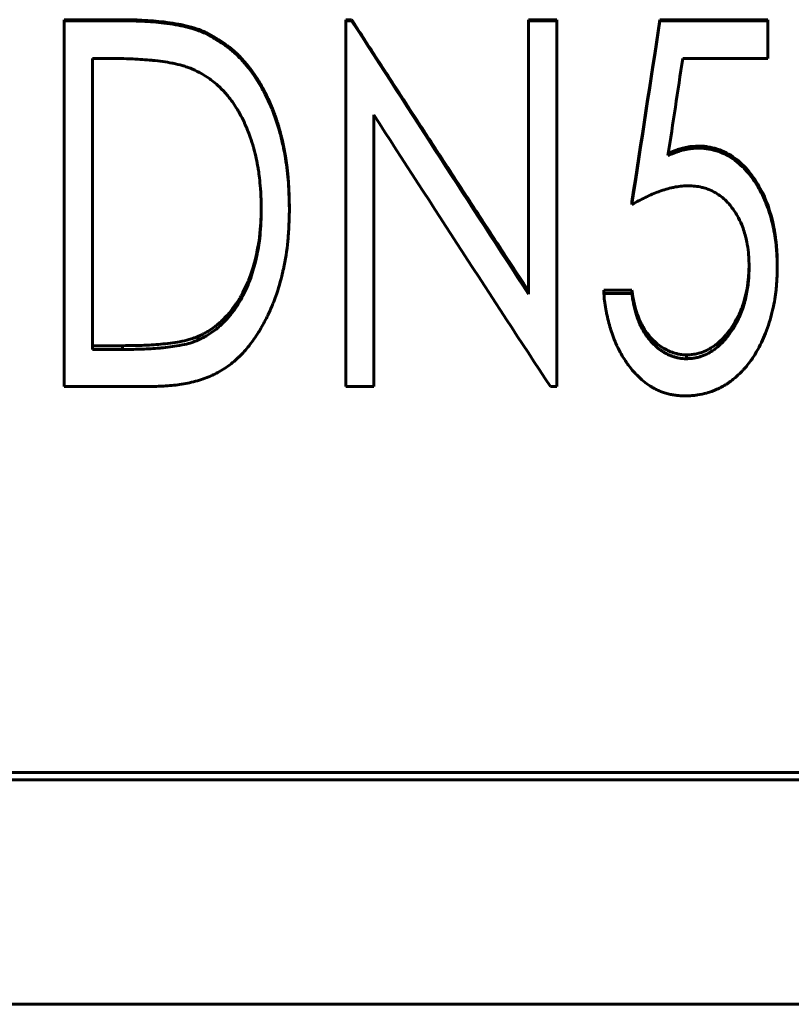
# Model space of a CAD drawing. Header units: millimetres. Extents: x 0 to 420, y 0 to 297.
# Tile 6 of 21: x 110 to 119, y 155 to 167. Entities that reach past the tile are written whole.
import ezdxf

# ---------------------------------------------------------------- set-up
doc = ezdxf.new("R2010")
doc.units = ezdxf.units.MM
doc.linetypes.add('K5LT_BASIC', pattern=[0])
doc.layers.add('Системный слой (1)', color=251, linetype='Continuous', true_color=0x6c6c6c)

# ---------------------------------------------------------------- blocks, each defined once
blk = doc.blocks.new('U24')
at = {"layer": 'Системный слой (1)', "color": 150, "linetype": 'K5LT_BASIC', "lineweight": 60, "true_color": 0x0080ff}
for p, q in [((112.615, 164.473), (112.616, 164.493)), ((112.616, 164.493), (112.617, 164.534)), ((112.617, 164.534), (112.618, 164.574)), ((112.61, 164.36), (112.611, 164.37)), ((112.61, 164.356), (112.61, 164.36)), ((112.611, 164.37), (112.612, 164.389)), ((112.612, 164.389), (112.614, 164.429)), ((112.614, 164.429), (112.615, 164.455)), ((112.615, 164.464), (112.615, 164.473)), ((112.615, 164.46), (112.615, 164.464)), ((112.615, 164.457), (112.615, 164.46)), ((112.615, 164.456), (112.615, 164.457)), ((112.615, 164.455), (112.615, 164.456)), ((112.615, 164.456), (112.615, 164.456)), ((112.615, 164.455), (112.615, 164.455)), ((112.596, 164.212), (112.606, 164.304)), ((112.606, 164.304), (112.609, 164.351)), ((112.609, 164.352), (112.61, 164.354)), ((112.609, 164.351), (112.609, 164.352)), ((112.609, 164.352), (112.609, 164.352)), ((112.609, 164.352), (112.609, 164.352)), ((112.61, 164.354), (112.61, 164.356)), ((112.577, 164.092), (112.583, 164.123)), ((112.583, 164.125), (112.584, 164.128)), ((112.583, 164.124), (112.583, 164.125)), ((112.583, 164.123), (112.583, 164.124)), ((112.583, 164.123), (112.583, 164.123)), ((112.583, 164.123), (112.583, 164.123)), ((112.584, 164.128), (112.585, 164.133)), ((112.585, 164.133), (112.586, 164.144)), ((112.586, 164.144), (112.59, 164.167)), ((112.59, 164.167), (112.596, 164.212)), ((112.554, 163.977), (112.56, 164.005)), ((112.56, 164.005), (112.56, 164.006)), ((112.56, 164.006), (112.561, 164.006)), ((112.561, 164.008), (112.562, 164.011)), ((112.561, 164.007), (112.561, 164.008)), ((112.561, 164.006), (112.561, 164.007)), ((112.562, 164.011), (112.563, 164.016)), ((112.563, 164.016), (112.565, 164.027)), ((112.565, 164.027), (112.569, 164.049)), ((112.569, 164.049), (112.577, 164.092)), ((112.518, 163.842), (112.532, 163.89)), ((112.532, 163.89), (112.533, 163.891)), ((112.532, 163.89), (112.532, 163.89)), ((112.532, 163.89), (112.532, 163.89)), ((112.533, 163.892), (112.534, 163.895)), ((112.533, 163.891), (112.533, 163.892)), ((112.534, 163.895), (112.535, 163.9)), ((112.535, 163.9), (112.538, 163.91)), ((112.538, 163.91), (112.543, 163.932)), ((112.543, 163.932), (112.554, 163.977)), ((112.473, 163.71), (112.489, 163.754)), ((112.489, 163.754), (112.518, 163.842)), ((112.43, 163.608), (112.456, 163.667)), ((112.456, 163.668), (112.457, 163.67)), ((112.456, 163.667), (112.456, 163.668)), ((112.456, 163.668), (112.456, 163.668)), ((112.456, 163.667), (112.456, 163.667)), ((112.457, 163.67), (112.458, 163.672)), ((112.458, 163.672), (112.46, 163.678)), ((112.46, 163.678), (112.464, 163.689)), ((112.464, 163.689), (112.473, 163.71)), ((112.372, 163.493), (112.392, 163.53)), ((112.392, 163.53), (112.43, 163.608)), ((112.299, 163.378), (112.311, 163.395)), ((112.311, 163.395), (112.334, 163.43)), ((112.334, 163.43), (112.351, 163.458)), ((112.351, 163.458), (112.352, 163.459)), ((112.351, 163.458), (112.351, 163.458)), ((112.351, 163.458), (112.351, 163.458)), ((112.352, 163.46), (112.354, 163.462)), ((112.352, 163.459), (112.352, 163.46)), ((112.354, 163.462), (112.356, 163.466)), ((112.356, 163.466), (112.361, 163.475)), ((112.361, 163.475), (112.372, 163.493)), ((112.214, 163.268), (112.216, 163.27)), ((112.216, 163.27), (112.219, 163.274)), ((112.219, 163.274), (112.226, 163.282)), ((112.226, 163.282), (112.239, 163.298)), ((112.239, 163.298), (112.266, 163.332)), ((112.266, 163.332), (112.287, 163.361)), ((112.287, 163.362), (112.288, 163.363)), ((112.287, 163.361), (112.287, 163.362)), ((112.287, 163.361), (112.287, 163.361)), ((112.287, 163.361), (112.287, 163.361)), ((112.288, 163.363), (112.29, 163.365)), ((112.29, 163.365), (112.293, 163.369)), ((112.293, 163.369), (112.299, 163.378)), ((112.075, 163.133), (112.108, 163.161)), ((112.108, 163.161), (112.123, 163.174)), ((112.123, 163.175), (112.124, 163.176)), ((112.123, 163.174), (112.123, 163.175)), ((112.123, 163.174), (112.123, 163.174)), ((112.123, 163.174), (112.123, 163.174)), ((112.124, 163.176), (112.126, 163.177)), ((112.126, 163.177), (112.13, 163.181)), ((112.13, 163.181), (112.137, 163.188)), ((112.137, 163.188), (112.152, 163.201)), ((112.152, 163.201), (112.18, 163.23)), ((112.18, 163.23), (112.213, 163.266)), ((112.213, 163.267), (112.214, 163.268)), ((112.213, 163.266), (112.213, 163.267)), ((112.213, 163.267), (112.213, 163.267)), ((112.213, 163.266), (112.213, 163.266)), ((111.906, 163.023), (111.918, 163.029)), ((111.918, 163.029), (111.941, 163.041)), ((111.941, 163.041), (111.945, 163.043)), ((111.945, 163.043), (111.945, 163.044)), ((111.945, 163.044), (111.945, 163.044)), ((111.945, 163.044), (111.946, 163.044)), ((111.946, 163.044), (111.947, 163.045)), ((111.947, 163.045), (111.949, 163.046)), ((111.949, 163.046), (111.953, 163.048)), ((111.953, 163.048), (111.961, 163.053)), ((111.961, 163.053), (111.978, 163.063)), ((111.978, 163.063), (112.01, 163.085)), ((112.01, 163.085), (112.042, 163.107)), ((112.042, 163.107), (112.042, 163.108)), ((112.042, 163.108), (112.043, 163.108)), ((112.042, 163.107), (112.042, 163.107)), ((112.043, 163.108), (112.044, 163.109)), ((112.044, 163.109), (112.046, 163.11)), ((112.046, 163.11), (112.05, 163.114)), ((112.05, 163.114), (112.058, 163.12)), ((112.058, 163.12), (112.075, 163.133)), ((111.839, 162.989), (111.894, 163.016)), ((111.894, 163.016), (111.895, 163.017)), ((111.894, 163.016), (111.894, 163.016)), ((111.895, 163.017), (111.895, 163.017)), ((111.895, 163.017), (111.896, 163.017)), ((111.896, 163.017), (111.897, 163.018)), ((111.897, 163.018), (111.9, 163.019)), ((111.9, 163.019), (111.906, 163.023))]:
    blk.add_line(p, q, dxfattribs=at)
blk = doc.blocks.new('U29')
at = {"layer": 'Системный слой (1)', "color": 150, "linetype": 'K5LT_BASIC', "lineweight": 60, "true_color": 0x0080ff}
for p, q in [((117.905, 165.326), (117.921, 165.327)), ((117.921, 165.327), (117.959, 165.33)), ((117.959, 165.33), (117.986, 165.331)), ((117.624, 165.242), (117.708, 165.276)), ((117.708, 165.276), (117.708, 165.276)), ((117.708, 165.276), (117.708, 165.276)), ((117.708, 165.276), (117.708, 165.276)), ((117.708, 165.276), (117.708, 165.276)), ((117.708, 165.276), (117.709, 165.276)), ((117.709, 165.276), (117.71, 165.277)), ((117.71, 165.277), (117.712, 165.277)), ((117.712, 165.277), (117.716, 165.279)), ((117.716, 165.279), (117.724, 165.281)), ((117.724, 165.281), (117.739, 165.287)), ((117.739, 165.287), (117.771, 165.297)), ((117.771, 165.297), (117.798, 165.305)), ((117.798, 165.305), (117.891, 165.324)), ((117.891, 165.324), (117.891, 165.324)), ((117.891, 165.324), (117.891, 165.324)), ((117.891, 165.324), (117.892, 165.324)), ((117.892, 165.324), (117.892, 165.324)), ((117.892, 165.324), (117.893, 165.324)), ((117.893, 165.324), (117.894, 165.325)), ((117.894, 165.325), (117.898, 165.325)), ((117.898, 165.325), (117.905, 165.326))]:
    blk.add_line(p, q, dxfattribs=at)
blk = doc.blocks.new('U35')
at = {"layer": 'Системный слой (1)', "color": 150, "linetype": 'K5LT_BASIC', "lineweight": 60, "true_color": 0x0080ff}
for p, q in [((118.612, 163.737), (118.614, 163.773)), ((118.614, 163.773), (118.615, 163.794)), ((118.615, 163.795), (118.616, 163.797)), ((118.615, 163.794), (118.615, 163.795)), ((118.615, 163.795), (118.615, 163.795)), ((118.615, 163.794), (118.615, 163.794)), ((118.615, 163.794), (118.615, 163.794)), ((118.616, 163.819), (118.617, 163.852)), ((118.616, 163.806), (118.616, 163.819)), ((118.616, 163.8), (118.616, 163.806)), ((118.616, 163.797), (118.616, 163.8)), ((118.617, 163.852), (118.617, 163.866)), ((118.592, 163.578), (118.602, 163.649)), ((118.602, 163.649), (118.608, 163.7)), ((118.608, 163.7), (118.608, 163.701)), ((118.608, 163.701), (118.608, 163.701)), ((118.608, 163.701), (118.609, 163.701)), ((118.609, 163.71), (118.61, 163.719)), ((118.609, 163.705), (118.609, 163.71)), ((118.609, 163.703), (118.609, 163.705)), ((118.609, 163.701), (118.609, 163.703)), ((118.61, 163.719), (118.612, 163.737)), ((118.567, 163.467), (118.579, 163.515)), ((118.579, 163.517), (118.58, 163.519)), ((118.579, 163.516), (118.579, 163.517)), ((118.579, 163.515), (118.579, 163.516)), ((118.579, 163.515), (118.579, 163.515)), ((118.579, 163.515), (118.579, 163.515)), ((118.58, 163.519), (118.581, 163.523)), ((118.581, 163.523), (118.582, 163.53)), ((118.582, 163.53), (118.586, 163.546)), ((118.586, 163.546), (118.592, 163.578)), ((118.536, 163.366), (118.547, 163.399)), ((118.547, 163.399), (118.567, 163.467)), ((118.495, 163.265), (118.502, 163.281)), ((118.502, 163.281), (118.516, 163.313)), ((118.516, 163.313), (118.525, 163.336)), ((118.525, 163.337), (118.526, 163.339)), ((118.525, 163.336), (118.525, 163.337)), ((118.525, 163.336), (118.525, 163.336)), ((118.525, 163.336), (118.525, 163.336)), ((118.525, 163.336), (118.525, 163.336)), ((118.526, 163.339), (118.528, 163.343)), ((118.528, 163.343), (118.531, 163.351)), ((118.531, 163.351), (118.536, 163.366)), ((118.419, 163.126), (118.444, 163.166)), ((118.444, 163.167), (118.445, 163.168)), ((118.444, 163.166), (118.444, 163.167)), ((118.444, 163.167), (118.444, 163.167)), ((118.444, 163.166), (118.444, 163.166)), ((118.445, 163.168), (118.446, 163.17)), ((118.446, 163.17), (118.448, 163.174)), ((118.448, 163.174), (118.452, 163.181)), ((118.452, 163.181), (118.46, 163.197)), ((118.46, 163.197), (118.477, 163.229)), ((118.477, 163.229), (118.487, 163.249)), ((118.487, 163.249), (118.487, 163.25)), ((118.487, 163.25), (118.487, 163.25)), ((118.487, 163.25), (118.488, 163.25)), ((118.488, 163.251), (118.489, 163.253)), ((118.488, 163.25), (118.488, 163.251)), ((118.489, 163.253), (118.491, 163.257)), ((118.491, 163.257), (118.495, 163.265)), ((118.347, 163.026), (118.358, 163.04)), ((118.358, 163.04), (118.379, 163.068)), ((118.379, 163.068), (118.419, 163.126)), ((118.223, 162.9), (118.246, 162.92)), ((118.246, 162.92), (118.293, 162.966)), ((118.293, 162.966), (118.335, 163.013)), ((118.335, 163.013), (118.335, 163.013)), ((118.335, 163.013), (118.336, 163.013)), ((118.336, 163.013), (118.336, 163.014)), ((118.336, 163.014), (118.337, 163.014)), ((118.337, 163.014), (118.338, 163.016)), ((118.338, 163.016), (118.341, 163.019)), ((118.341, 163.019), (118.347, 163.026)), ((118.001, 162.784), (118.033, 162.794)), ((118.033, 162.794), (118.033, 162.794)), ((118.033, 162.794), (118.033, 162.794)), ((118.033, 162.794), (118.034, 162.794)), ((118.034, 162.794), (118.035, 162.795)), ((118.035, 162.795), (118.037, 162.795)), ((118.037, 162.795), (118.04, 162.796)), ((118.04, 162.796), (118.048, 162.799)), ((118.048, 162.799), (118.062, 162.805)), ((118.062, 162.805), (118.092, 162.818)), ((118.092, 162.818), (118.12, 162.832)), ((118.12, 162.832), (118.121, 162.833)), ((118.12, 162.832), (118.12, 162.832)), ((118.12, 162.832), (118.12, 162.832)), ((118.12, 162.832), (118.12, 162.832)), ((118.121, 162.833), (118.123, 162.834)), ((118.123, 162.834), (118.127, 162.836)), ((118.127, 162.836), (118.134, 162.84)), ((118.134, 162.84), (118.149, 162.849)), ((118.149, 162.849), (118.176, 162.866)), ((118.176, 162.866), (118.2, 162.882)), ((118.2, 162.882), (118.2, 162.883)), ((118.2, 162.883), (118.2, 162.883)), ((118.2, 162.883), (118.201, 162.883)), ((118.2, 162.882), (118.2, 162.882)), ((118.201, 162.883), (118.202, 162.884)), ((118.202, 162.884), (118.205, 162.887)), ((118.205, 162.887), (118.211, 162.891)), ((118.211, 162.891), (118.223, 162.9)), ((117.846, 162.763), (117.894, 162.766)), ((117.894, 162.766), (117.894, 162.766)), ((117.894, 162.766), (117.894, 162.766)), ((117.894, 162.766), (117.894, 162.766)), ((117.894, 162.766), (117.895, 162.766)), ((117.895, 162.766), (117.896, 162.766)), ((117.896, 162.766), (117.899, 162.766)), ((117.899, 162.766), (117.905, 162.767)), ((117.905, 162.767), (117.916, 162.768)), ((117.916, 162.768), (117.937, 162.771)), ((117.937, 162.771), (117.941, 162.771)), ((117.941, 162.771), (117.941, 162.771)), ((117.941, 162.771), (117.941, 162.771)), ((117.941, 162.771), (117.942, 162.771)), ((117.942, 162.771), (117.943, 162.771)), ((117.943, 162.771), (117.945, 162.772)), ((117.945, 162.772), (117.948, 162.772)), ((117.948, 162.772), (117.956, 162.774)), ((117.956, 162.774), (117.971, 162.777)), ((117.971, 162.777), (118.001, 162.784))]:
    blk.add_line(p, q, dxfattribs=at)

msp = doc.modelspace()

# ---------------------------------------------------------------- linework, layer by layer
at = {"layer": 'Системный слой (1)', "color": 150, "linetype": 'K5LT_BASIC', "lineweight": 60, "true_color": 0x0080ff}
for p, q in [((110.1947, 166.8713), (110.1947, 166.8839)), ((110.1947, 166.8839), (110.8762, 166.8839)), ((110.1947, 166.8713), (110.8762, 166.8713)), ((110.1947, 162.3738), (110.1947, 166.8713)), ((110.8762, 166.8713), (110.8762, 166.8839)), ((113.6562, 166.8713), (113.6562, 166.8839)), ((113.6562, 166.8839), (113.7292, 166.8839)), ((113.6562, 162.3738), (113.6562, 166.8713)), ((113.6562, 166.8713), (113.7292, 166.8713)), ((113.7292, 166.8713), (113.7292, 166.8839)), ((115.9062, 166.8713), (115.9062, 166.8839)), ((115.9062, 166.8839), (116.2524, 166.8839)), ((115.9062, 166.8713), (116.2524, 166.8713)), ((115.9062, 163.5081), (115.9062, 166.8713)), ((116.2524, 166.8713), (116.2524, 166.8839)), ((116.2524, 162.3738), (116.2524, 166.8713)), ((117.5216, 166.8839), (118.8485, 166.8839)), ((117.5216, 166.8713), (117.5216, 166.8839)), ((117.5216, 166.8713), (118.8485, 166.8713)), ((118.8485, 166.8713), (118.8485, 166.8839)), ((118.8485, 166.4067), (118.8485, 166.8713)), ((111.9471, 166.7079), (111.9471, 166.7219)), ((110.5408, 162.8305), (110.5408, 166.4067)), ((110.768, 166.4067), (110.5408, 166.4067)), ((118.8485, 166.4067), (117.802, 166.4067)), ((114.0024, 162.3738), (114.0024, 165.7125)), ((117.9859, 165.3053), (117.9859, 165.331)), ((117.1755, 164.6118), (117.1755, 164.6432)), ((112.9639, 164.555), (112.9639, 164.5869)), ((118.9639, 163.8331), (118.9639, 163.871)), ((116.8293, 163.5585), (117.1755, 163.5585)), ((116.8293, 163.518), (116.8293, 163.5585)), ((116.8293, 163.518), (117.1755, 163.518)), ((117.1755, 163.518), (117.1755, 163.5585)), ((111.8389, 162.944), (111.8389, 162.9893)), ((110.5408, 162.8768), (110.9131, 162.8768)), ((110.5408, 162.8305), (110.9131, 162.8305)), ((110.9131, 162.8305), (110.9131, 162.8768)), ((117.8461, 162.7162), (117.8461, 162.7634)), ((111.2404, 162.3738), (110.1947, 162.3738)), ((114.0024, 162.3738), (113.6562, 162.3738)), ((116.2524, 162.3738), (116.174, 162.3738)), ((131.5216, 157.6322), (104.5216, 157.6322)), ((131.5216, 157.5419), (104.5216, 157.5419)), ((104.5216, 154.781), (131.5216, 154.781))]:
    msp.add_line(p, q, dxfattribs=at)
for points, degree, knots in [([(110.8762, 166.8839), (110.9366, 166.8833), (110.9858, 166.8827), (111.0239, 166.8819), (111.0658, 166.8811), (111.1075, 166.8797), (111.1489, 166.8778), (111.2479, 166.8733), (111.3385, 166.866), (111.4207, 166.8559), (111.5244, 166.8433), (111.614, 166.828), (111.6895, 166.81), (111.7376, 166.7985), (111.7813, 166.7862), (111.8207, 166.773), (111.8419, 166.7659), (111.8632, 166.7579), (111.8846, 166.7491), (111.8985, 166.7433), (111.9193, 166.7342), (111.9471, 166.7219)], 3, [0, 0, 0, 0, 0.125, 0.125, 0.125, 0.25, 0.25, 0.25, 0.5, 0.5, 0.5, 0.75, 0.75, 0.75, 0.875, 0.875, 0.875, 0.9375, 0.9375, 0.9375, 1, 1, 1, 1]), ([(110.8762, 166.8713), (110.9556, 166.8706), (111.0156, 166.8696), (111.058, 166.8685), (111.0609, 166.8684), (111.0896, 166.8676), (111.1151, 166.8667), (111.1433, 166.8654), (111.1458, 166.8653), (111.2464, 166.8606), (111.3357, 166.8535), (111.4182, 166.8434), (111.4191, 166.8433), (111.5229, 166.8305), (111.6113, 166.8154), (111.6871, 166.7973), (111.688, 166.7971), (111.7316, 166.7866), (111.7703, 166.7758), (111.8108, 166.7627), (111.8154, 166.7612), (111.8406, 166.7527), (111.8606, 166.7452), (111.8819, 166.7364), (111.8837, 166.7357), (111.8985, 166.7295), (111.9194, 166.7204), (111.9471, 166.7079)], 3, [0, 0, 0, 0, 0.1640625, 0.1640625, 0.171875, 0.171875, 0.2421875, 0.2421875, 0.25, 0.25, 0.49609375, 0.49609375, 0.5, 0.5, 0.74609375, 0.74609375, 0.75, 0.75, 0.859375, 0.859375, 0.875, 0.875, 0.93359375, 0.93359375, 0.9375, 0.9375, 0.99999913, 0.99999913, 0.99999913, 0.99999913]), ([(111.9471, 166.7219), (111.9925, 166.696), (112.0302, 166.6742), (112.0602, 166.6565), (112.0825, 166.6429), (112.1195, 166.6203), (112.1534, 166.5983), (112.1842, 166.5769), (112.2118, 166.5561), (112.2701, 166.5124), (112.3268, 166.4616), (112.3818, 166.4038), (112.4352, 166.339), (112.5307, 166.2231), (112.6151, 166.0951), (112.6882, 165.9551), (112.7503, 165.8031), (112.8059, 165.6668), (112.8521, 165.5215), (112.8888, 165.3675), (112.9159, 165.2047), (112.9287, 165.1285), (112.9389, 165.0518), (112.9466, 164.9745), (112.9519, 164.8965), (112.9542, 164.8622), (112.9563, 164.825), (112.958, 164.7848), (112.9596, 164.7418), (112.9605, 164.716), (112.9615, 164.6816), (112.9626, 164.6385), (112.9639, 164.5869)], 4, [0, 0, 0, 0, 0, 0.0625, 0.0625, 0.0625, 0.0625, 0.125, 0.125, 0.125, 0.125, 0.25, 0.25, 0.25, 0.25, 0.5, 0.5, 0.5, 0.5, 0.75, 0.75, 0.75, 0.75, 0.875, 0.875, 0.875, 0.875, 0.9375, 0.9375, 0.9375, 0.9375, 1, 1, 1, 1, 1]), ([(111.9471, 166.7079), (111.9774, 166.6905), (112.0294, 166.6604), (112.0665, 166.6382), (112.0815, 166.6289), (112.0817, 166.6288), (112.1257, 166.6017), (112.1641, 166.576), (112.2025, 166.5478), (112.207, 166.5445), (112.2507, 166.5114), (112.3244, 166.4475), (112.3951, 166.3704), (112.4308, 166.3273), (112.4332, 166.3243), (112.4989, 166.2439), (112.557, 166.1599), (112.6357, 166.0248), (112.6839, 165.9346), (112.7268, 165.8387), (112.7477, 165.7878), (112.7491, 165.7843), (112.7874, 165.6898), (112.8198, 165.5936), (112.8612, 165.4427), (112.8848, 165.3464), (112.9043, 165.2461), (112.9137, 165.1917), (112.9149, 165.1844), (112.9324, 165.0788), (112.9441, 164.9784), (112.9514, 164.8738), (112.9517, 164.8701), (112.9534, 164.8441), (112.9562, 164.7958), (112.9585, 164.7418), (112.9595, 164.713), (112.9595, 164.7117), (112.9608, 164.6765), (112.9622, 164.6244), (112.9639, 164.555)], 3, [0, 0, 0, 0, 0.03125, 0.0615234, 0.0615234, 0.0625, 0.0625, 0.1171875, 0.1171875, 0.125, 0.125, 0.1875, 0.2460938, 0.2460938, 0.25, 0.25, 0.375, 0.375, 0.4375, 0.4960938, 0.4960938, 0.5, 0.5, 0.625, 0.625, 0.6875, 0.7421875, 0.7421875, 0.75, 0.75, 0.8710938, 0.8710938, 0.875, 0.875, 0.90625, 0.9365234, 0.9365234, 0.9375, 0.9375, 1, 1, 1, 1]), ([(111.7641, 166.2797), (111.7396, 166.2892), (111.7207, 166.2963), (111.7067, 166.3013), (111.7062, 166.3014), (111.6878, 166.308), (111.6702, 166.3135), (111.6499, 166.3194), (111.647, 166.3202), (111.6117, 166.3299), (111.5736, 166.3389), (111.5277, 166.3482), (111.5242, 166.3489), (111.4485, 166.364), (111.3681, 166.3756), (111.2778, 166.3845), (111.2746, 166.3848), (111.1983, 166.3921), (111.1199, 166.3975), (111.0314, 166.4015), (111.0255, 166.4018), (110.98, 166.4038), (110.9392, 166.405), (110.8968, 166.4056), (110.8951, 166.4057), (110.8663, 166.4061), (110.8242, 166.4065), (110.768, 166.4067)], 3, [0, 0, 0, 0, 0.0585938, 0.0585938, 0.0625, 0.0625, 0.1171875, 0.1171875, 0.125, 0.125, 0.2421875, 0.2421875, 0.25, 0.25, 0.4921875, 0.4921875, 0.5, 0.5, 0.734375, 0.734375, 0.75, 0.75, 0.8710938, 0.8710938, 0.875, 0.875, 1, 1, 1, 1]), ([(112.6178, 164.5559), (112.6174, 164.5841), (112.617, 164.6088), (112.6164, 164.6406), (112.616, 164.6588), (112.6156, 164.6739), (112.6154, 164.6812), (112.6154, 164.6817), (112.6143, 164.714), (112.6127, 164.7456), (112.6098, 164.7883), (112.6091, 164.7986), (112.6046, 164.8553), (112.5971, 164.9319), (112.5874, 165.0034), (112.5814, 165.0431), (112.5799, 165.0523), (112.5655, 165.1395), (112.5484, 165.2171), (112.5252, 165.3006), (112.5239, 165.3054), (112.5095, 165.3561), (112.4845, 165.4359), (112.4578, 165.5072), (112.4431, 165.543), (112.4414, 165.5471), (112.4115, 165.6181), (112.3784, 165.6843), (112.3349, 165.7599), (112.3295, 165.7691), (112.3062, 165.808), (112.2887, 165.8352), (112.2652, 165.869), (112.2596, 165.8768), (112.2413, 165.9019), (112.2285, 165.9186), (112.2018, 165.9516), (112.1877, 165.9684), (112.1454, 166.0164), (112.0933, 166.0693), (112.0364, 166.1169), (112.0027, 166.1428), (111.9944, 166.149), (111.9512, 166.1803), (111.9166, 166.2025), (111.8806, 166.2227), (111.8791, 166.2235), (111.8531, 166.2379), (111.815, 166.2565), (111.7641, 166.2797)], 3, [0, 0, 0, 0, 0.03125, 0.03125, 0.046875, 0.06054688, 0.06054688, 0.0625, 0.0625, 0.109375, 0.109375, 0.125, 0.125, 0.1875, 0.234375, 0.234375, 0.25, 0.25, 0.3671875, 0.3671875, 0.375, 0.375, 0.4375, 0.4921875, 0.4921875, 0.5, 0.5, 0.609375, 0.609375, 0.625, 0.625, 0.671875, 0.671875, 0.6875, 0.6875, 0.71875, 0.71875, 0.75, 0.75, 0.8125, 0.859375, 0.859375, 0.875, 0.875, 0.93554687, 0.93554687, 0.9375, 0.9375, 0.99999943, 0.99999943, 0.99999943, 0.99999943]), ([(117.9859, 165.331), (118.013, 165.3301), (118.0334, 165.3292), (118.0471, 165.3284), (118.069, 165.327), (118.0894, 165.325), (118.108, 165.3222), (118.1468, 165.3165), (118.1865, 165.307), (118.2271, 165.2938), (118.3046, 165.2686), (118.3769, 165.2313), (118.4438, 165.1821), (118.5065, 165.1359), (118.5646, 165.0798), (118.6179, 165.014), (118.6427, 164.9834), (118.6671, 164.95), (118.691, 164.9139), (118.7136, 164.8798), (118.7346, 164.8451), (118.754, 164.8097), (118.8281, 164.6744), (118.8828, 164.5222), (118.9181, 164.3533), (118.934, 164.2771), (118.9458, 164.1971), (118.9533, 164.1132), (118.9568, 164.0741), (118.9594, 164.0337), (118.961, 163.9922), (118.962, 163.9653), (118.963, 163.9249), (118.9639, 163.871)], 3, [0, 0, 0, 0, 0.03125, 0.03125, 0.03125, 0.0625, 0.0625, 0.0625, 0.125, 0.125, 0.125, 0.25, 0.25, 0.25, 0.375, 0.375, 0.375, 0.4375, 0.4375, 0.4375, 0.5, 0.5, 0.5, 0.75, 0.75, 0.75, 0.875, 0.875, 0.875, 0.9375, 0.9375, 0.9375, 1, 1, 1, 1]), ([(117.6199, 165.214), (117.6393, 165.2222), (117.6724, 165.2359), (117.6965, 165.2454), (117.7067, 165.2492), (117.707, 165.2493), (117.7343, 165.2596), (117.7607, 165.2683), (117.7908, 165.2768), (117.7941, 165.2777), (117.8299, 165.2875), (117.8591, 165.2938), (117.8876, 165.298), (117.8898, 165.2983), (117.9124, 165.3014), (117.9439, 165.3037), (117.9859, 165.3053)], 3, [0.00000012, 0.00000012, 0.00000012, 0.00000012, 0.125, 0.2421875, 0.2421875, 0.25, 0.25, 0.46875, 0.46875, 0.5, 0.5, 0.734375, 0.734375, 0.75, 0.75, 0.99999952, 0.99999952, 0.99999952, 0.99999952]), ([(117.9859, 165.3053), (118.0113, 165.3045), (118.0308, 165.3037), (118.0454, 165.3028), (118.0457, 165.3028), (118.0581, 165.302), (118.0687, 165.3012), (118.089, 165.2991), (118.0983, 165.2979), (118.1274, 165.2936), (118.1569, 165.2878), (118.1868, 165.28), (118.2069, 165.2742), (118.2174, 165.271), (118.2659, 165.2551), (118.3314, 165.2276), (118.3929, 165.1907), (118.427, 165.1674), (118.4358, 165.1611), (118.4757, 165.1314), (118.5218, 165.092), (118.565, 165.047), (118.5932, 165.0157), (118.6054, 165.0013), (118.6368, 164.9622), (118.6554, 164.9372), (118.6797, 164.9018), (118.6854, 164.8933), (118.708, 164.859), (118.724, 164.8328), (118.7442, 164.7975), (118.7493, 164.7882), (118.791, 164.7114), (118.8232, 164.6389), (118.8643, 164.5239), (118.8876, 164.45), (118.9067, 164.3724), (118.9159, 164.3301), (118.9171, 164.3243), (118.9261, 164.281), (118.939, 164.2072), (118.9483, 164.1299), (118.9524, 164.0879), (118.9529, 164.0823), (118.9567, 164.0391), (118.9592, 163.9997), (118.9609, 163.9579), (118.9609, 163.9561), (118.962, 163.9281), (118.963, 163.8874), (118.9639, 163.8331)], 3, [0, 0, 0, 0, 0.0292969, 0.0292969, 0.03125, 0.03125, 0.046875, 0.046875, 0.0625, 0.0625, 0.09375, 0.109375, 0.109375, 0.125, 0.125, 0.1875, 0.234375, 0.234375, 0.25, 0.25, 0.3125, 0.34375, 0.34375, 0.375, 0.375, 0.421875, 0.421875, 0.4375, 0.4375, 0.484375, 0.484375, 0.5, 0.5, 0.625, 0.625, 0.6875, 0.7421875, 0.7421875, 0.75, 0.75, 0.8125, 0.8671875, 0.8671875, 0.875, 0.875, 0.9355469, 0.9355469, 0.9375, 0.9375, 1, 1, 1, 1]), ([(117.8642, 164.8427), (117.8269, 164.8416), (117.7978, 164.8399), (117.7753, 164.8375), (117.7743, 164.8374), (117.7469, 164.8342), (117.7188, 164.8295), (117.6863, 164.8227), (117.6839, 164.8222), (117.655, 164.816), (117.6004, 164.802), (117.5416, 164.7826), (117.5102, 164.7713), (117.5079, 164.7704), (117.4809, 164.7605), (117.4307, 164.7404), (117.3758, 164.7156), (117.3454, 164.7011), (117.3412, 164.6992), (117.3106, 164.6844), (117.2841, 164.671), (117.2575, 164.6569), (117.2564, 164.6563), (117.2379, 164.6464), (117.2111, 164.6317), (117.1755, 164.6118)], 3, [0, 0, 0, 0, 0.1171875, 0.1171875, 0.125, 0.125, 0.2421875, 0.2421875, 0.25, 0.25, 0.375, 0.4921875, 0.4921875, 0.5, 0.5, 0.625, 0.734375, 0.734375, 0.75, 0.75, 0.87109375, 0.87109375, 0.875, 0.875, 0.99999968, 0.99999968, 0.99999968, 0.99999968]), ([(118.6178, 163.8502), (118.6173, 163.8695), (118.6169, 163.8864), (118.6162, 163.9082), (118.6158, 163.9207), (118.6154, 163.931), (118.6152, 163.936), (118.6152, 163.9363), (118.6142, 163.9605), (118.6128, 163.9826), (118.6105, 164.0106), (118.6099, 164.017), (118.605, 164.0674), (118.5985, 164.1104), (118.5869, 164.1676), (118.5839, 164.1815), (118.5664, 164.2546), (118.5487, 164.3104), (118.5117, 164.4014), (118.4926, 164.4401), (118.4626, 164.4913), (118.4551, 164.5037), (118.4295, 164.5433), (118.3988, 164.5863), (118.3665, 164.6238), (118.3476, 164.6439), (118.3431, 164.6485), (118.318, 164.6736), (118.2775, 164.709), (118.2318, 164.7401), (118.2061, 164.7556), (118.2026, 164.7576), (118.1755, 164.7734), (118.1307, 164.795), (118.0816, 164.8114), (118.0523, 164.8195), (118.0445, 164.8215), (118.0104, 164.8298), (117.9826, 164.8346), (117.9532, 164.8377), (117.952, 164.8378), (117.9321, 164.8399), (117.903, 164.8415), (117.8642, 164.8427)], 3, [0, 0, 0, 0, 0.03125, 0.03125, 0.046875, 0.06054688, 0.06054688, 0.0625, 0.0625, 0.109375, 0.109375, 0.125, 0.125, 0.21875, 0.21875, 0.25, 0.25, 0.375, 0.375, 0.46875, 0.46875, 0.5, 0.5, 0.5625, 0.609375, 0.609375, 0.625, 0.625, 0.6875, 0.7421875, 0.7421875, 0.75, 0.75, 0.8125, 0.859375, 0.859375, 0.875, 0.875, 0.93554688, 0.93554688, 0.9375, 0.9375, 0.99999986, 0.99999986, 0.99999986, 0.99999986]), ([(112.9639, 164.555), (112.9629, 164.511), (112.9618, 164.4725), (112.9603, 164.423), (112.9594, 164.3938), (112.9584, 164.3696), (112.958, 164.3585), (112.9579, 164.3582), (112.9563, 164.3209), (112.9528, 164.2562), (112.9479, 164.1973), (112.9451, 164.1674), (112.9447, 164.164), (112.933, 164.0464), (112.915, 163.9328), (112.8868, 163.803), (112.8833, 163.7872), (112.8561, 163.6707), (112.8285, 163.5759), (112.7858, 163.4561), (112.7741, 163.4249), (112.7434, 163.3487), (112.7236, 163.3036), (112.6953, 163.2444), (112.6878, 163.2289), (112.6519, 163.1575), (112.6222, 163.1039), (112.5889, 163.0497), (112.5871, 163.0467), (112.5473, 162.9828), (112.4716, 162.8747), (112.3894, 162.7831), (112.3454, 162.74), (112.3429, 162.7376), (112.3155, 162.7112), (112.2906, 162.6891), (112.2397, 162.6475), (112.2139, 162.6283), (112.1601, 162.5918), (112.1079, 162.5595), (112.0525, 162.531), (112.0221, 162.5167), (112.018, 162.5148), (111.9576, 162.487), (111.8975, 162.4648), (111.8026, 162.4371), (111.7398, 162.4211), (111.674, 162.4088), (111.6394, 162.4033), (111.6368, 162.4029), (111.5774, 162.3937), (111.5129, 162.387), (111.4405, 162.3823), (111.4389, 162.3822), (111.3944, 162.3794), (111.3284, 162.3766), (111.2404, 162.3738)], 3, [0, 0, 0, 0, 0.03125, 0.03125, 0.046875, 0.0615234, 0.0615234, 0.0625, 0.0625, 0.09375, 0.1210938, 0.1210938, 0.125, 0.125, 0.234375, 0.234375, 0.25, 0.25, 0.34375, 0.34375, 0.375, 0.375, 0.421875, 0.421875, 0.4375, 0.4375, 0.4960938, 0.4960938, 0.5, 0.5, 0.5625, 0.6210938, 0.6210938, 0.625, 0.625, 0.65625, 0.65625, 0.6875, 0.6875, 0.71875, 0.7460938, 0.7460938, 0.75, 0.75, 0.8125, 0.8125, 0.84375, 0.8730469, 0.8730469, 0.875, 0.875, 0.9365234, 0.9365234, 0.9375, 0.9375, 1, 1, 1, 1]), ([(111.8389, 162.944), (111.8626, 162.9555), (111.8833, 162.9657), (111.8974, 162.9729), (111.9004, 162.9744), (111.9032, 162.9759), (111.9193, 162.9843), (111.9324, 162.9914), (111.9614, 163.0081), (111.9773, 163.0179), (112.0177, 163.0447), (112.0418, 163.0624), (112.0737, 163.0882), (112.0821, 163.095), (112.1058, 163.1151), (112.1207, 163.1284), (112.1489, 163.1547), (112.1619, 163.1676), (112.1872, 163.1941), (112.2126, 163.2224), (112.2383, 163.254), (112.2641, 163.2873), (112.2753, 163.3024), (112.2924, 163.3264), (112.2981, 163.3345), (112.3093, 163.3508), (112.3149, 163.3593), (112.3412, 163.3993), (112.3612, 163.4328), (112.3897, 163.4855), (112.399, 163.5036), (112.4415, 163.5902), (112.4715, 163.6629), (112.5107, 163.7773), (112.5219, 163.8138), (112.5427, 163.8898), (112.5518, 163.9278), (112.569, 164.0092), (112.5765, 164.0486), (112.5891, 164.1247), (112.5942, 164.1608), (112.6041, 164.2469), (112.6084, 164.2966), (112.6115, 164.3509), (112.6116, 164.3532), (112.612, 164.3601), (112.613, 164.3801), (112.614, 164.4034), (112.6159, 164.4596), (112.6169, 164.5042), (112.6178, 164.5559)], 3, [0, 0, 0, 0, 0.03125, 0.0351562, 0.0351562, 0.0390625, 0.0390625, 0.0625, 0.0625, 0.09375, 0.09375, 0.140625, 0.140625, 0.15625, 0.15625, 0.1875, 0.1875, 0.21875, 0.21875, 0.25, 0.28125, 0.28125, 0.3125, 0.3125, 0.328125, 0.328125, 0.34375, 0.34375, 0.40625, 0.40625, 0.4375, 0.4375, 0.5625, 0.5625, 0.625, 0.625, 0.6875, 0.6875, 0.75, 0.75, 0.8125, 0.8125, 0.890625, 0.890625, 0.8945312, 0.8945312, 0.90625, 0.9375, 0.9375, 1, 1, 1, 1]), ([(118.9639, 163.8331), (118.9632, 163.803), (118.9626, 163.7767), (118.9616, 163.7429), (118.9609, 163.7228), (118.9603, 163.7064), (118.9599, 163.6987), (118.9599, 163.6985), (118.958, 163.6555), (118.9552, 163.6158), (118.951, 163.5734), (118.9505, 163.5684), (118.9416, 163.4858), (118.9286, 163.4083), (118.9085, 163.3192), (118.906, 163.3086), (118.8806, 163.2037), (118.826, 163.0299), (118.7514, 162.875), (118.7086, 162.8011), (118.7074, 162.799), (118.6819, 162.7555), (118.6377, 162.6879), (118.5896, 162.6277), (118.5612, 162.595), (118.5543, 162.5873), (118.5201, 162.5503), (118.4919, 162.5228), (118.4578, 162.4931), (118.4538, 162.4896), (118.4309, 162.4702), (118.4036, 162.4485), (118.3765, 162.4291), (118.3585, 162.4167), (118.3499, 162.411), (118.3037, 162.3816), (118.2624, 162.3596), (118.2002, 162.3318), (118.1609, 162.3159), (118.1208, 162.3029), (118.0993, 162.2966), (118.0963, 162.2958), (118.0602, 162.2857), (118.022, 162.2777), (117.9733, 162.2702), (117.9668, 162.2692), (117.9384, 162.2652), (117.9172, 162.263), (117.8959, 162.2618), (117.8942, 162.2617), (117.8783, 162.2608), (117.8557, 162.2602), (117.8254, 162.2598)], 3, [0, 0, 0, 0, 0.03125, 0.03125, 0.046875, 0.06152344, 0.06152344, 0.0625, 0.0625, 0.1171875, 0.1171875, 0.125, 0.125, 0.234375, 0.234375, 0.25, 0.25, 0.375, 0.49609375, 0.49609375, 0.5, 0.5, 0.5625, 0.609375, 0.609375, 0.625, 0.625, 0.6796875, 0.6796875, 0.6875, 0.6875, 0.71875, 0.734375, 0.734375, 0.75, 0.75, 0.8125, 0.8125, 0.84375, 0.87109375, 0.87109375, 0.875, 0.875, 0.9296875, 0.9296875, 0.9375, 0.9375, 0.96679688, 0.96679688, 0.96875, 0.96875, 0.99999986, 0.99999986, 0.99999986, 0.99999986]), ([(117.8461, 162.7162), (117.8659, 162.717), (117.881, 162.7178), (117.8923, 162.7186), (117.8925, 162.7186), (117.9021, 162.7193), (117.9102, 162.72), (117.926, 162.7218), (117.9332, 162.7227), (117.9561, 162.7264), (117.9791, 162.7311), (118.0022, 162.7374), (118.0175, 162.7419), (118.0257, 162.7445), (118.0619, 162.7567), (118.0905, 162.7694), (118.1414, 162.7973), (118.1619, 162.8098), (118.1874, 162.8272), (118.194, 162.8319), (118.222, 162.8527), (118.2643, 162.8888), (118.3068, 162.9342), (118.3296, 162.9608), (118.3328, 162.9645), (118.3708, 163.01), (118.4029, 163.0548), (118.4356, 163.1088), (118.4398, 163.116), (118.4584, 163.1483), (118.473, 163.1762), (118.5016, 163.2363), (118.5143, 163.2658), (118.5352, 163.3203), (118.5541, 163.376), (118.5703, 163.4371), (118.578, 163.47), (118.5785, 163.4725), (118.5851, 163.5011), (118.5955, 163.5555), (118.6037, 163.6174), (118.6075, 163.6522), (118.608, 163.657), (118.6117, 163.6923), (118.6139, 163.7228), (118.6153, 163.7535), (118.6154, 163.7548), (118.6163, 163.7765), (118.6171, 163.808), (118.6178, 163.8502)], 3, [0, 0, 0, 0, 0.0292969, 0.0292969, 0.03125, 0.03125, 0.046875, 0.046875, 0.0625, 0.0625, 0.09375, 0.109375, 0.109375, 0.125, 0.125, 0.1875, 0.1875, 0.234375, 0.234375, 0.25, 0.25, 0.3125, 0.3671875, 0.3671875, 0.375, 0.375, 0.484375, 0.484375, 0.5, 0.5, 0.5625, 0.5625, 0.625, 0.625, 0.6875, 0.7460938, 0.7460938, 0.75, 0.75, 0.8125, 0.8671875, 0.8671875, 0.875, 0.875, 0.9355469, 0.9355469, 0.9375, 0.9375, 1, 1, 1, 1]), ([(117.8254, 162.2598), (117.8024, 162.2605), (117.7848, 162.2611), (117.7716, 162.2617), (117.7713, 162.2617), (117.7501, 162.2629), (117.7315, 162.2646), (117.6984, 162.269), (117.6725, 162.2735), (117.6449, 162.2797), (117.6261, 162.2842), (117.616, 162.2868), (117.5881, 162.2944), (117.5701, 162.3), (117.5354, 162.3122), (117.5189, 162.3188), (117.4861, 162.3334), (117.4575, 162.3475), (117.4293, 162.3636), (117.4133, 162.3733), (117.409, 162.3759), (117.3454, 162.416), (117.289, 162.462), (117.2294, 162.5234), (117.2228, 162.5303), (117.2098, 162.5444), (117.2041, 162.5507), (117.1747, 162.5842), (117.1435, 162.6234), (117.1138, 162.6656), (117.1032, 162.6813), (117.1004, 162.6855), (117.0608, 162.745), (117.0271, 162.8047), (116.9948, 162.8725), (116.9926, 162.8771), (116.9763, 162.9122), (116.9505, 162.9735), (116.9274, 163.0402), (116.9157, 163.0771), (116.9142, 163.0821), (116.8941, 163.1474), (116.8783, 163.2095), (116.8637, 163.2818), (116.8618, 163.2912), (116.8538, 163.3339), (116.8481, 163.3689), (116.8429, 163.4063), (116.8427, 163.4079), (116.8393, 163.4329), (116.8349, 163.4693), (116.8293, 163.518)], 3, [0, 0, 0, 0, 0.0292969, 0.0292969, 0.03125, 0.03125, 0.0625, 0.0625, 0.09375, 0.109375, 0.109375, 0.125, 0.125, 0.15625, 0.15625, 0.1875, 0.1875, 0.21875, 0.2421875, 0.2421875, 0.25, 0.25, 0.375, 0.375, 0.390625, 0.390625, 0.40625, 0.40625, 0.46875, 0.4921875, 0.4921875, 0.5, 0.5, 0.6171875, 0.6171875, 0.625, 0.625, 0.6875, 0.7421875, 0.7421875, 0.75, 0.75, 0.859375, 0.859375, 0.875, 0.875, 0.9355469, 0.9355469, 0.9375, 0.9375, 1, 1, 1, 1]), ([(117.1755, 163.5585), (117.1851, 163.4965), (117.1933, 163.45), (117.1998, 163.4191), (117.2099, 163.3714), (117.2222, 163.3259), (117.2367, 163.2825), (117.2532, 163.2332), (117.2708, 163.1895), (117.2896, 163.1512), (117.3089, 163.1118), (117.3338, 163.0717), (117.3643, 163.0309), (117.423, 162.9522), (117.4928, 162.8889), (117.5738, 162.8407), (117.613, 162.8174), (117.6567, 162.7984), (117.7047, 162.7839), (117.7294, 162.7764), (117.7527, 162.7712), (117.7746, 162.7684), (117.7902, 162.7663), (117.814, 162.7647), (117.8461, 162.7634)], 3, [0, 0, 0, 0, 0.125, 0.125, 0.125, 0.25, 0.25, 0.25, 0.375, 0.375, 0.375, 0.5, 0.5, 0.5, 0.75, 0.75, 0.75, 0.875, 0.875, 0.875, 0.9375, 0.9375, 0.9375, 1, 1, 1, 1]), ([(117.1755, 163.518), (117.1803, 163.4867), (117.1847, 163.4594), (117.1908, 163.4242), (117.1945, 163.4041), (117.1977, 163.3874), (117.1994, 163.3793), (117.1995, 163.3788), (117.2093, 163.3323), (117.2207, 163.2891), (117.2349, 163.2451), (117.2357, 163.2427), (117.2449, 163.2148), (117.2577, 163.1796), (117.2711, 163.1475), (117.2802, 163.1269), (117.2847, 163.1172), (117.3041, 163.0774), (117.3217, 163.0472), (117.3494, 163.0064), (117.3569, 162.9958), (117.3936, 162.9462), (117.4258, 162.9104), (117.4781, 162.8625), (117.5054, 162.84), (117.5342, 162.8196), (117.5537, 162.8065), (117.564, 162.8), (117.5934, 162.7824), (117.6245, 162.7664), (117.6581, 162.7529), (117.681, 162.7444), (117.6923, 162.7406), (117.7171, 162.7331), (117.7397, 162.7271), (117.7609, 162.7231), (117.7719, 162.7215), (117.7736, 162.7213), (117.7903, 162.7191), (117.8141, 162.7174), (117.8461, 162.7162)], 3, [0, 0, 0, 0, 0.0625, 0.0625, 0.09375, 0.12109375, 0.12109375, 0.125, 0.125, 0.2421875, 0.2421875, 0.25, 0.25, 0.3125, 0.34375, 0.34375, 0.375, 0.375, 0.46875, 0.46875, 0.5, 0.5, 0.625, 0.625, 0.6875, 0.71875, 0.71875, 0.75, 0.75, 0.8125, 0.84375, 0.84375, 0.875, 0.875, 0.90625, 0.93359375, 0.93359375, 0.9375, 0.9375, 0.99999986, 0.99999986, 0.99999986, 0.99999986]), ([(110.9131, 162.8768), (111.0138, 162.8773), (111.0919, 162.8786), (111.1476, 162.8806), (111.23, 162.8836), (111.308, 162.8884), (111.3817, 162.8949), (111.4619, 162.9021), (111.5394, 162.9123), (111.614, 162.9256), (111.6578, 162.9335), (111.6959, 162.9419), (111.7284, 162.9508), (111.7475, 162.9561), (111.7661, 162.9619), (111.7843, 162.9684), (111.7965, 162.9728), (111.8147, 162.9798), (111.8389, 162.9893)], 3, [0, 0, 0, 0, 0.25, 0.25, 0.25, 0.5, 0.5, 0.5, 0.75, 0.75, 0.75, 0.875, 0.875, 0.875, 0.9375, 0.9375, 0.9375, 1, 1, 1, 1]), ([(110.9131, 162.8305), (111.0121, 162.8311), (111.0894, 162.8323), (111.1459, 162.8343), (111.1463, 162.8344), (111.2247, 162.8372), (111.2981, 162.8416), (111.3724, 162.848), (111.3767, 162.8483), (111.4593, 162.8558), (111.5344, 162.8657), (111.6094, 162.8789), (111.6113, 162.8793), (111.655, 162.8872), (111.6911, 162.8951), (111.7244, 162.904), (111.7261, 162.9045), (111.7462, 162.9101), (111.7637, 162.9156), (111.782, 162.9221), (111.7835, 162.9227), (111.7965, 162.9273), (111.8147, 162.9343), (111.8389, 162.944)], 3, [0, 0, 0, 0, 0.24609375, 0.24609375, 0.25, 0.25, 0.484375, 0.484375, 0.5, 0.5, 0.7421875, 0.7421875, 0.75, 0.75, 0.8671875, 0.8671875, 0.875, 0.875, 0.93359375, 0.93359375, 0.9375, 0.9375, 0.9999988, 0.9999988, 0.9999988, 0.9999988])]:
    msp.add_open_spline(points, degree=degree, knots=knots, dxfattribs=at)
for points, degree in [([(113.7292, 166.8839), (114.2735, 166.046), (114.8177, 165.2096), (115.362, 164.3766), (115.9062, 163.5487)], 4), ([(113.7292, 166.8713), (114.4549, 165.7447), (115.1806, 164.6212), (115.9062, 163.5081)], 3), ([(117.1755, 164.6432), (117.2908, 165.3872), (117.4062, 166.1349), (117.5216, 166.8839)], 3), ([(117.1755, 164.6118), (117.2908, 165.3621), (117.4062, 166.116), (117.5216, 166.8713)], 3), ([(117.802, 166.4067), (117.7413, 166.0085), (117.6806, 165.6108), (117.6199, 165.214)], 3), ([(116.174, 162.3738), (115.4501, 163.4763), (114.7262, 164.5916), (114.0024, 165.7125)], 3)]:
    msp.add_open_spline(points, degree=degree, dxfattribs=at)

# ---------------------------------------------------------------- block references
at = {"layer": 'Системный слой (1)'}
for name in ['U29', 'U24', 'U35']:
    msp.add_blockref(name, (0, 0), dxfattribs=at)

doc.saveas('drawing.dxf')
